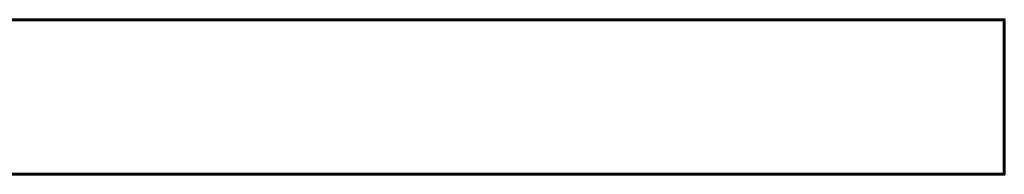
# Model space of a CAD drawing. Header units: millimetres. Extents: x -1875 to 2125, y -150 to 251.
# Tile 8 of 8: x 215 to 2125, y -150 to 150. Entities that reach past the tile are written whole.
import ezdxf

# ---------------------------------------------------------------- set-up
doc = ezdxf.new("R2010")
doc.units = ezdxf.units.MM
doc.layers.add('A-WALL', color=113, linetype='Continuous', lineweight=60)

msp = doc.modelspace()

# ---------------------------------------------------------------- meshes
at = {"layer": 'A-WALL'}
mesh = msp.add_polyface(dxfattribs=at)
corners = [(-1875, 150), (-1875, 150, 3000), (2125, 150, 3000), (2125, 150)]
mesh.append_faces([[corners[k] for k in face] for face in [(2, 3, 0, 1)]])
mesh = msp.add_polyface(dxfattribs=at)
corners = [(2125, -150), (-1875, -150), (-1875, 150), (2125, 150)]
mesh.append_faces([[corners[k] for k in face] for face in [(0, 1, 2, 3)]])
mesh = msp.add_polyface(dxfattribs=at)
corners = [(-1875, -150, 3000), (2125, -150, 3000), (2125, 150, 3000), (-1875, 150, 3000)]
mesh.append_faces([[corners[k] for k in face] for face in [(0, 1, 2, 3)]])
mesh = msp.add_polyface(dxfattribs=at)
corners = [(2125, -150, 3000), (2125, -150), (2125, 150), (2125, 150, 3000)]
mesh.append_faces([[corners[k] for k in face] for face in [(0, 1, 2, 3)]])
mesh = msp.add_polyface(dxfattribs=at)
corners = [(-1875, -150), (2125, -150), (2125, -150, 3000), (-1875, -150, 3000)]
mesh.append_faces([[corners[k] for k in face] for face in [(3, 0, 1, 2)]])

doc.saveas('drawing.dxf')
